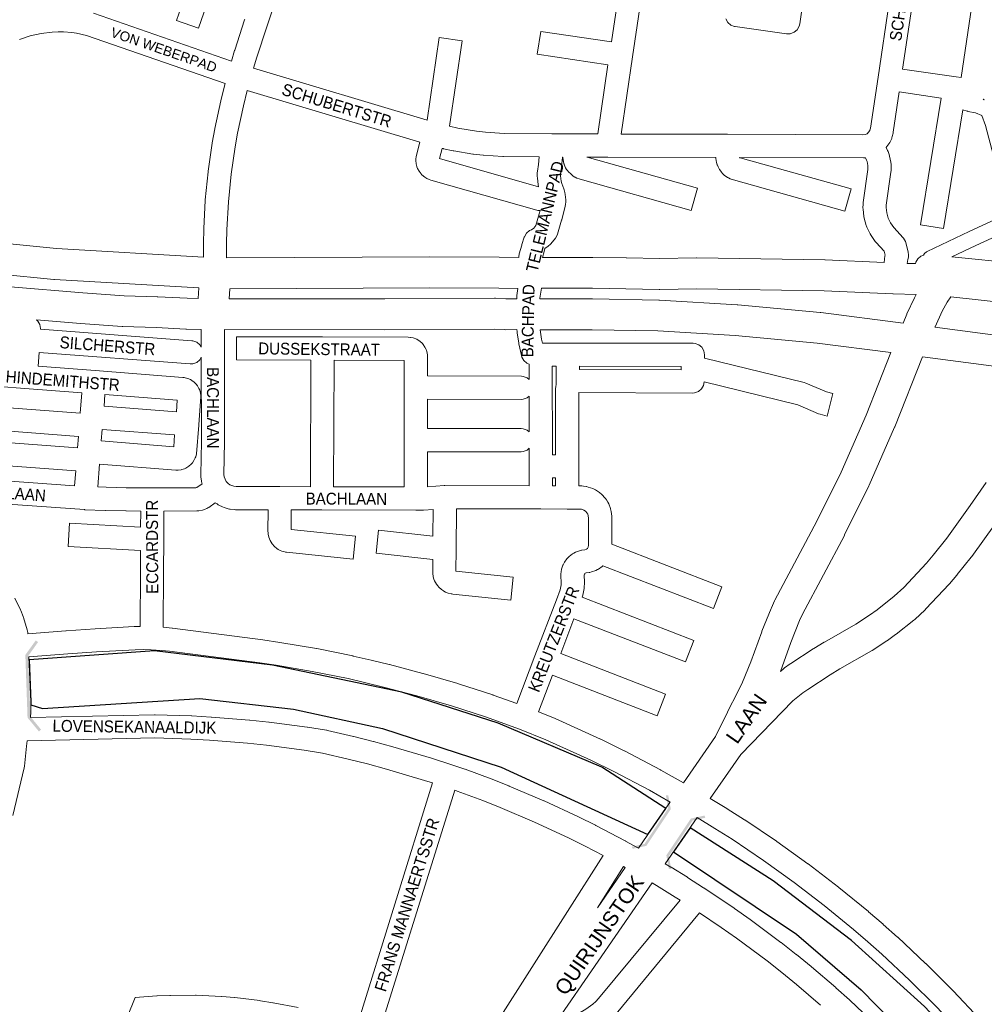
# Model space of a CAD drawing. Header units: metres. Extents: x 123817 to 142006, y 393105 to 406084.
# Tile 102 of 138: x 134026 to 134650, y 398729 to 399366. Entities that reach past the tile are written whole.
import ezdxf
from ezdxf.enums import TextEntityAlignment as Align

# ---------------------------------------------------------------- set-up
doc = ezdxf.new("R2010")
doc.units = ezdxf.units.M
doc.header["$MEASUREMENT"] = 0
doc.styles.add('Style-Arial', font='arial.ttf')

# ---------------------------------------------------------------- blocks, each defined once
blk = doc.blocks.new('gg0-viaduct_91')
at = {"linetype": 'Continuous', "lineweight": 0}
blk.add_hatch(color=7, dxfattribs=at).paths.add_polyline_path([(55.8, -16.9), (38.7, -3.7), (-38.7, -3.7), (-55.8, -16.9), (-58, -14), (-40, 0), (40, 0), (58, -14)])
blk = doc.blocks.new('gg0-viaduct_92')
at = {"linetype": 'Continuous', "lineweight": 0}
blk.add_hatch(color=7, dxfattribs=at).paths.add_polyline_path([(55.8, -16.9), (38.7, -3.7), (-38.7, -3.7), (-55.8, -16.9), (-58, -14), (-40, 0), (40, 0), (58, -14)])
blk = doc.blocks.new('gg0-viaduct_94')
at = {"linetype": 'Continuous', "lineweight": 0}
blk.add_hatch(color=7, dxfattribs=at).paths.add_polyline_path([(55.8, -16.9), (38.7, -3.7), (-38.7, -3.7), (-55.8, -16.9), (-58, -14), (-40, 0), (40, 0), (58, -14)])

msp = doc.modelspace()

# ---------------------------------------------------------------- linework, layer by layer
at = {"color": 9, "linetype": 'Continuous', "lineweight": 0, "flags": 128}
for points in [[(134571.59, 399291.9), (134573.31, 399292.12), (134574.2, 399292.45), (134574.36, 399292.55), (134575.41, 399293.46), (134576.19, 399294.61), (134576.27, 399294.81), (134576.59, 399296.1), (134581.48, 399329.14), (134595.79, 399425.98)], [(134635.29, 399328.87), (134632.03, 399329.3), (134597.41, 399334.38), (134609.53, 399416.36), (134647.35, 399410.73), (134635.29, 399328.87)], [(134400.19, 399292.38), (134406.8, 399337.07), (134361.09, 399343.91), (134363.31, 399358.75), (134409, 399351.91), (134415.88, 399398.38)], [(134429.62, 399388.77), (134422.74, 399342.29), (134422.74, 399342.29), (134422.74, 399342.29), (134415.35, 399292.34), (134484.12, 399292.15), (134571.59, 399291.9)], [(134148.91, 399381), (134141.91, 399360.88), (134127.75, 399365.81), (134132.27, 399378.81)], [(134192.04, 399379.43), (134186.03, 399361.63), (134179.64, 399341.96), (134177.54, 399334.97), (134289.81, 399301.3), (134297.53, 399354.84), (134312.38, 399352.7), (134304.39, 399297.32), (134309.63, 399296.19), (134321.65, 399294.2), (134327.53, 399293.51), (134339.64, 399292.68), (134370.51, 399292.47), (134385.15, 399292.42), (134400.19, 399292.38)], [(134533.25, 399380.26), (134530.83, 399363.57), (134530.46, 399362.07), (134529.16, 399359.82), (134527.16, 399358.14), (134524.71, 399357.25), (134522.37, 399357.21), (134488.99, 399361.92), (134488.73, 399361.96), (134486.28, 399362.85), (134484.29, 399364.52), (134482.99, 399366.78)], [(134163.26, 399339.58), (134165.3, 399346.36), (134165.35, 399346.52), (134171.78, 399366.31), (134171.81, 399366.39)], [(134145.11, 399212.74), (134145.06, 399221.5), (134145.06, 399221.54), (134145.09, 399221.72), (134145.06, 399221.72), (134145.27, 399230.87), (134145.28, 399231.11), (134146.31, 399249.39), (134146.33, 399249.72), (134148.15, 399267.93), (134148.19, 399268.25), (134150.8, 399286.37), (134150.84, 399286.61), (134152.44, 399295.62), (134152.49, 399295.87), (134156.28, 399313.77), (134156.36, 399314.09), (134159.2, 399325.11)], [(134160.12, 399212.17), (134160.06, 399221.48), (134160.27, 399230.4), (134161.27, 399248.39), (134163.06, 399266.27), (134165.63, 399284.11), (134167.19, 399292.88), (134170.93, 399310.5), (134173.51, 399320.52), (134285.05, 399287.06), (134282.65, 399277.85), (134282.74, 399277.84), (134282.41, 399275.96), (134282.45, 399275.18), (134282.68, 399273.01), (134283.09, 399271.23), (134283.17, 399271.02), (134283.58, 399270), (134284.59, 399268.22), (134285.91, 399266.49), (134286.12, 399266.23), (134287.37, 399265.05), (134288.24, 399264.4), (134288.99, 399263.9), (134289.72, 399263.53), (134291.23, 399262.87), (134292.2, 399262.52), (134360.69, 399243.01), (134361.44, 399242.83), (134362.9, 399242.83)], [(134636.33, 399307.96), (134623.83, 399231.18), (134609.03, 399233.59), (134622.37, 399315.56), (134595.22, 399319.54), (134591.38, 399293.55), (134591.24, 399292.85), (134590.69, 399290.64), (134590.46, 399289.87), (134590.31, 399289.5), (134589.71, 399288.08), (134589.02, 399286.8), (134587.28, 399284.24), (134586.82, 399283.63), (134586.77, 399283.58), (134587.68, 399281.74), (134587.97, 399281.04), (134588.66, 399279.18), (134588.68, 399279.14), (134588.98, 399278.09), (134589.77, 399274.22), (134589.93, 399272.71), (134589.93, 399268.76), (134589.93, 399268.75), (134589.86, 399267.68), (134586.78, 399246.27), (134586.76, 399244.84), (134587.14, 399241.25), (134588.08, 399237.92), (134589.57, 399234.8), (134591.64, 399231.85), (134597.69, 399225.26), (134597.92, 399225.01), (134599.22, 399222.75), (134599.43, 399222.06), (134601, 399215.97), (134601.24, 399214.1), (134601.1, 399212.65), (134600.81, 399211.21), (134600.44, 399208.61)], [(134362.24, 399277.52), (134339.31, 399277.68), (134338.84, 399277.7), (134326.32, 399278.56), (134325.97, 399278.59), (134319.73, 399279.32), (134319.38, 399279.37), (134306.99, 399281.43), (134306.92, 399281.44), (134306.64, 399281.49), (134300.51, 399282.82), (134300.27, 399282.87), (134299.5, 399283.06), (134297.8, 399276.52), (134361.93, 399258.25)], [(134585.37, 399209.15), (134585.99, 399213.53), (134586.05, 399213.87), (134585.38, 399216.5), (134580.27, 399222.06), (134580.04, 399222.32), (134579.66, 399222.82), (134576.94, 399226.68), (134576.3, 399227.77), (134574.26, 399232.04), (134573.99, 399232.7), (134573.82, 399233.23), (134572.53, 399237.78), (134572.29, 399239.02), (134571.79, 399243.72), (134571.75, 399244.52), (134571.75, 399244.67), (134571.8, 399247.03), (134571.87, 399247.95), (134574.93, 399269.28), (134574.93, 399271.94), (134574.4, 399274.5), (134574.04, 399275.47), (134573.29, 399277), (134573, 399276.96), (134572.03, 399276.9), (134491.96, 399277.13), (134492.09, 399277.03), (134492.3, 399276.95), (134564.02, 399256.92), (134559.98, 399242.48), (134487.91, 399262.6), (134487.22, 399262.83), (134485.78, 399263.39), (134484.74, 399263.89), (134484.1, 399264.3), (134482.06, 399265.77), (134480.7, 399267.04), (134480.38, 399267.44), (134478.9, 399269.48), (134478.03, 399271.02), (134477.55, 399272.19), (134477.43, 399272.5), (134477.06, 399273.9), (134476.67, 399276.39), (134476.61, 399277.17), (134406.64, 399277.36), (134393.14, 399277.4), (134393.26, 399277.35), (134464.68, 399257.25), (134460.61, 399242.81), (134388.83, 399263.02), (134388.1, 399263.26), (134386.58, 399263.86), (134385.59, 399264.34), (134385.37, 399264.47), (134384.3, 399265.14), (134382.91, 399266.26), (134381.15, 399268.06), (134380.76, 399268.49), (134380.07, 399269.46), (134379.42, 399270.54), (134378.89, 399271.61), (134378.42, 399272.78), (134378.34, 399273), (134377.96, 399274.49), (134377.6, 399276.99), (134377.57, 399277.45), (134377.3, 399277.45)], [(134605.81, 399208.46), (134605.97, 399209.37), (134607.27, 399211.62), (134609.26, 399213.3), (134610.82, 399213.86)], [(134629.25, 399212.84), (134642.09, 399211.67), (134642.18, 399211.66), (134659.11, 399209.9), (134659.21, 399209.89), (134668.56, 399208.78)], [(134143.65, 399165.9), (134143.68, 399154.31), (134142.77, 399155.88), (134140.78, 399157.56), (134138.33, 399158.45), (134137.6, 399158.54), (134039.74, 399165.97), (134039.75, 399166), (134039.76, 399166.49), (134039.31, 399169.05), (134038.01, 399171.31), (134037.09, 399172.07)], [(134158.65, 399165.79), (134158.82, 399093.37), (134158.82, 399093.35), (134158.82, 399093.2), (134158.39, 399072), (134158.61, 399070.42), (134159.07, 399069.02), (134159.87, 399067.57), (134160.07, 399067.3), (134161.13, 399066.21), (134162.22, 399065.41), (134163.44, 399064.8), (134164.74, 399064.41), (134166.3, 399064.23), (134194.47, 399064.16), (134214.29, 399064.11), (134214.61, 399146.03), (134166.43, 399146.19), (134166.48, 399161.18), (134222.16, 399161), (134277.6, 399160.82), (134278.88, 399160.71), (134278.97, 399160.69), (134280.77, 399160.35), (134283.12, 399159.48), (134283.43, 399159.29), (134285.1, 399158.22), (134286.79, 399156.73), (134287.24, 399156.14), (134288.36, 399154.5), (134289.22, 399152.83), (134289.33, 399152.48), (134289.63, 399151.53), (134289.96, 399149.35), (134290.02, 399135.85), (134350.76, 399135.64), (134352.03, 399135.52), (134354.48, 399134.63), (134355.8, 399133.53), (134355.78, 399143.38)], [(134364.42, 399157.08), (134380.89, 399157.06), (134461.85, 399156.99), (134463.15, 399156.88), (134465.59, 399155.99), (134467.59, 399154.32), (134468.89, 399152.06), (134469.34, 399149.5), (134469.34, 399149.36), (134469.31, 399147.33), (134533.69, 399131.44), (134534.81, 399131.06), (134548.22, 399125.4), (134552.17, 399124.41), (134548.5, 399109.86), (134544, 399111), (134542.91, 399111.36), (134529.52, 399117.01), (134469.01, 399131.95), (134468.58, 399129.63), (134467.28, 399127.38), (134465.28, 399125.7), (134462.83, 399124.81), (134461.5, 399124.7), (134387.94, 399125.01), (134387.94, 399077.21), (134387.94, 399064.58), (134389.98, 399064.57), (134391.03, 399064.48), (134392.63, 399064.24), (134392.82, 399064.21), (134393.98, 399063.91), (134397.02, 399062.85), (134398.3, 399062.26), (134398.68, 399062.03), (134401.37, 399060.25), (134402.78, 399059.05), (134404.95, 399056.67), (134405.15, 399056.44), (134405.78, 399055.56), (134406.63, 399054.19), (134407.25, 399052.94), (134408.4, 399049.93), (134408.45, 399049.81), (134408.85, 399048.13), (134409.23, 399044.94), (134409.29, 399044.05), (134409.29, 399044.01), (134409.2, 399026.82), (134480.46, 398999.32), (134475.06, 398985.33), (134403.49, 399012.94), (134403, 399012.49), (134400.71, 399010.85), (134400.08, 399010.44), (134398.84, 399009.87), (134396.18, 399008.92), (134394.98, 399008.6), (134394.65, 399008.55), (134392.76, 399008.31), (134392.11, 399008.06), (134391.77, 399007.81), (134391.53, 399007.47), (134391.32, 399006.83), (134391.6, 399002.35), (134391.61, 399001.88), (134391.6, 399001.47), (134391.48, 398999.24), (134391.35, 398998.24), (134390.51, 398993.85), (134390.19, 398992.7), (134390.18, 398992.66), (134390.13, 398992.54), (134462.25, 398964.69), (134456.84, 398950.69), (134384.82, 398978.51), (134376.2, 398956.21), (134444.11, 398929.86), (134438.68, 398915.88), (134370.83, 398942.2)], [(134112.1, 399063.31), (134095.23, 399063.41), (134082.09, 399063.72), (134076.7, 399063.92), (134077.87, 399078.79), (134127.24, 399074.86), (134128.74, 399074.89), (134130.71, 399075.13), (134131.11, 399075.19), (134132.87, 399075.73), (134133.78, 399076.13), (134134.47, 399076.49), (134135.67, 399077.35), (134137.16, 399078.66), (134137.96, 399079.47), (134138.97, 399081.03), (134139.83, 399082.82), (134140.13, 399083.52), (134140.55, 399085.48), (134142.05, 399103.97), (134142.05, 399104.03), (134142.05, 399104.04), (134143.37, 399122.49), (134143.39, 399123.02), (134143.21, 399124.68), (134142.99, 399125.65), (134142.72, 399126.56), (134142.17, 399127.74), (134141.17, 399129.47), (134140.42, 399130.54), (134139.2, 399131.7), (134137.61, 399132.9), (134136.84, 399133.41), (134135.03, 399134.16), (134133.25, 399134.64), (134132.61, 399134.78), (134131.88, 399134.87), (134075.08, 399139.2), (134038.19, 399142.02), (134038.77, 399151.01), (134136.46, 399143.58), (134138.33, 399143.67), (134140.78, 399144.57), (134142.77, 399146.24), (134143.69, 399147.83), (134143.82, 399093.42), (134143.38, 399071.72), (134143.41, 399071.72), (134143.38, 399071.57), (134143.45, 399070.57), (134143.83, 399067.73), (134144.14, 399066.37), (134144.26, 399066.03), (134140.77, 399063.51), (134140.24, 399063.42), (134112.1, 399063.31)], [(134275.04, 399063.93), (134229.29, 399064.06), (134229.61, 399145.98), (134274.98, 399145.83), (134275.06, 399128.36), (134275.05, 399094.16), (134275.05, 399094.16), (134275.04, 399063.93)], [(134372.94, 399084.74), (134370.89, 399084.74), (134370.78, 399142.07), (134373.36, 399142.07), (134373.34, 399130.23), (134373.09, 399129.01), (134372.94, 399127.52), (134372.94, 399084.74)], [(134454.17, 399139.73), (134388.36, 399140.01), (134388.36, 399142.05), (134454.21, 399142), (134454.2, 399141.62), (134454.2, 399141.61), (134454.2, 399141.61), (134454.17, 399139.73)], [(133999.1, 399116.73), (134065.41, 399111.64), (134066.45, 399124.82), (134029.66, 399127.62), (133979.56, 399131.44)], [(134127.63, 399112.63), (134080.81, 399116.17), (134081.4, 399123.68), (134128.16, 399120.11), (134127.63, 399112.63)], [(134355.87, 399099.59), (134354.48, 399100.75), (134352.03, 399101.64), (134350.72, 399101.76), (134290.05, 399101.67), (134290.05, 399120.85), (134350.71, 399120.64), (134352.03, 399120.75), (134354.48, 399121.64), (134355.82, 399122.76), (134355.87, 399099.59)], [(134063.65, 399089.23), (133999.99, 399094.1), (134000.53, 399101.58), (134064.23, 399096.68), (134063.65, 399089.23)], [(134125.87, 399090.01), (134079.05, 399093.74), (134079.64, 399101.22), (134126.49, 399097.67), (134125.87, 399090.01)], [(133987.14, 399070.02), (134061.72, 399064.74), (134062.47, 399074.27), (133995.51, 399079.4), (133994.78, 399079.49), (133993.01, 399080.04), (133991.43, 399080.74), (133990.76, 399081.09), (133989.06, 399082.43), (133987.58, 399083.99), (133987.28, 399084.33), (133986.25, 399086.08)], [(134290.04, 399064.11), (134290.04, 399086.67), (134350.74, 399086.76), (134352.03, 399086.87), (134354.48, 399087.76), (134355.89, 399088.94), (134355.91, 399077.26), (134355.91, 399064.7), (134301.29, 399064.84), (134300.97, 399064.81), (134300.77, 399064.82), (134290.04, 399064.11)], [(134372.94, 399064.66), (134370.91, 399064.66), (134370.91, 399069.74), (134372.94, 399069.74), (134372.94, 399064.66)], [(134104.34, 399009), (134104.42, 399022.87), (134057.57, 399025.45), (134058.39, 399040.42), (134104.5, 399037.89), (134104.56, 399048.36), (134095.07, 399048.41), (134094.94, 399048.42), (134081.69, 399048.72), (134081.58, 399048.73), (134068.33, 399049.23), (134068.16, 399049.25), (134068.08, 399049.25), (133987.85, 399054.93)], [(134359.49, 398954.59), (134359.51, 398954.63), (134373.51, 398990.87), (134375.9, 398997.3), (134376.53, 399000.57), (134376.6, 399001.86), (134376.31, 399006.56), (134376.3, 399007.02), (134376.33, 399007.74), (134376.46, 399009.08), (134376.8, 399010.71), (134377.65, 399013.25), (134377.72, 399013.46), (134378.65, 399015.24), (134380.2, 399017.42), (134380.57, 399017.89), (134381.75, 399019.02), (134383.87, 399020.65), (134384.69, 399021.2), (134385.82, 399021.73), (134388.33, 399022.66), (134389.64, 399023.02), (134389.97, 399023.07), (134391.91, 399023.32), (134392.82, 399023.64), (134393.52, 399024.15), (134394.04, 399025.04), (134394.19, 399026.24), (134394.28, 399043.62), (134394.07, 399045.42), (134393.5, 399046.9), (134393.39, 399047.08), (134392.32, 399048.25), (134391.2, 399048.99), (134389.71, 399049.51), (134389.33, 399049.57), (134380.4, 399049.64), (134363.39, 399049.68), (134308.71, 399049.82), (134308.51, 399023.78), (134308.49, 399009.48), (134345.47, 399005.5), (134343.87, 398990.58), (134306.35, 398994.62), (134305.85, 398994.69), (134305.29, 398994.81), (134303.34, 398995.31), (134301.75, 398995.92), (134300.7, 398996.47), (134300.41, 398996.63), (134299.14, 398997.55), (134297.39, 398999.13), (134296.66, 398999.88), (134295.82, 399001.11), (134294.69, 399003.17), (134294.23, 399004.2), (134294, 399004.94), (134293.71, 399006.09), (134293.49, 399007.91), (134293.49, 399007.92), (134293.49, 399007.92), (134293.5, 399017.08), (134256.75, 399021.04), (134258.36, 399035.96), (134293.58, 399032.16), (134293.71, 399049.32), (134287.52, 399048.91), (134287, 399048.89), (134282.51, 399048.9), (134221.74, 399049.09), (134201.92, 399049.14), (134201.88, 399036.51), (134243.58, 399032.04), (134241.98, 399017.12), (134198.93, 399021.74), (134198.43, 399021.81), (134198.23, 399021.85), (134197.13, 399022.07), (134195.8, 399022.48), (134194.78, 399022.89), (134193.86, 399023.34), (134193.56, 399023.52), (134192.64, 399024.11), (134191.09, 399025.44), (134189.64, 399027.07), (134189.5, 399027.23), (134188.23, 399029.4), (134187.45, 399031.44), (134187.42, 399031.53), (134187, 399033.43), (134186.9, 399034.52), (134186.87, 399035.18), (134186.88, 399035.21), (134186.87, 399035.21), (134186.92, 399049.18), (134165.83, 399049.23), (134164.96, 399049.28), (134162.34, 399049.6), (134161.92, 399049.66), (134161.08, 399049.86), (134158.54, 399050.61), (134157.36, 399051.08), (134154.99, 399052.25), (134154.57, 399052.48), (134153.89, 399052.92), (134152.81, 399053.71), (134148.7, 399050.74), (134148.06, 399050.33), (134147.41, 399049.99), (134146.33, 399049.5), (134144.53, 399048.95), (134144.52, 399048.94), (134142.2, 399048.54), (134140.94, 399048.43), (134119.56, 399048.34), (134119.45, 399029.93), (134119.34, 399008.92)], [(134023.12, 398991.97), (134026.74, 398984.43), (134026.96, 398983.94), (134028.5, 398980.05), (134028.57, 398979.85), (134028.68, 398979.54), (134031.19, 398971.56), (134031.53, 398969.68), (134031.57, 398968.92)], [(134032.24, 398953.93), (134033.43, 398924.91), (134033.44, 398924.6), (134033.44, 398924.59), (134033.43, 398918.76), (134033.42, 398918.37), (134033.22, 398914.8), (134113.5, 398916.56), (134113.92, 398916.55), (134137.5, 398915.76), (134137.68, 398915.75), (134150.07, 398915.05), (134150.25, 398915.03), (134174.98, 398913.02), (134175.16, 398913), (134187.5, 398911.7), (134187.68, 398911.68), (134212.29, 398908.47), (134212.47, 398908.44), (134224.74, 398906.54), (134224.89, 398906.52), (134225.3, 398906.43), (134242.25, 398902.46), (134242.38, 398902.43), (134254.93, 398899.24), (134255.05, 398899.21), (134267.55, 398895.83), (134267.71, 398895.78), (134292.55, 398888.45), (134292.72, 398888.4), (134305.05, 398884.44), (134305.08, 398884.43), (134305.14, 398884.41), (134314.23, 398881.36), (134314.47, 398881.28), (134331.19, 398875.03), (134331.33, 398874.98), (134342.67, 398870.48), (134342.84, 398870.41), (134365.29, 398860.86), (134365.52, 398860.76), (134387.64, 398850.47), (134387.81, 398850.39), (134398.74, 398844.98), (134398.9, 398844.9), (134417.86, 398834.94), (134418.05, 398834.84), (134418.05, 398834.83), (134426.46, 398830.11)], [(134244.59, 398715.51), (134293.39, 398872.43), (134288.22, 398874.09), (134263.55, 398881.37), (134251.19, 398884.72), (134238.76, 398887.87), (134222.15, 398891.77), (134210.27, 398893.61), (134185.84, 398896.79), (134173.68, 398898.08), (134149.12, 398900.08), (134136.91, 398900.77), (134113.62, 398901.56), (134031.12, 398899.75), (134030.69, 398896.11), (134029.42, 398883.25), (134029.26, 398882.25), (134021.89, 398851.32)], [(134258.45, 398709.58), (134307.64, 398867.75), (134309.34, 398867.18), (134325.87, 398861.01), (134337.06, 398856.57), (134359.31, 398847.1), (134381.24, 398836.91), (134392.01, 398831.58), (134403.67, 398825.45), (134334.51, 398716.75)], [(134399.97, 398791.69), (134416.89, 398818.28), (134417.91, 398817.71)], [(134443.83, 398820.07), (134447.52, 398817.89), (134447.63, 398817.82), (134458.16, 398811.33), (134458.27, 398811.27), (134468.69, 398804.61), (134468.71, 398804.6), (134468.84, 398804.51), (134488.48, 398791.31), (134488.63, 398791.21), (134498.72, 398784.07), (134498.87, 398783.96), (134518.71, 398769.2), (134518.86, 398769.09), (134528.59, 398761.47), (134528.69, 398761.39), (134538.3, 398753.62), (134538.47, 398753.48), (134554.14, 398740.03), (134554.27, 398739.92), (134563.04, 398732.03), (134563.18, 398731.9), (134580.33, 398715.67)], [(134435.3, 398807.69), (134439.82, 398805.01), (134450.25, 398798.59), (134453.46, 398796.54), (134400.7, 398732.85), (134398.87, 398730.98), (134396.97, 398729.26), (134392.56, 398725.99), (134387.77, 398723.3), (134385.48, 398722.29), (134378.28, 398719.78), (134377.83, 398719.61), (134375.01, 398718.43)], [(134544.3, 398728.71), (134528.78, 398742.02), (134519.3, 398749.69), (134509.68, 398757.22), (134489.99, 398771.87), (134480.04, 398778.91), (134466.1, 398788.28), (134412.06, 398723.04)], [(134096, 398721.17), (134101.05, 398733.6), (134115.02, 398734.61), (134115.27, 398734.62), (134123.44, 398734.94), (134123.71, 398734.95), (134140.06, 398734.98), (134140.43, 398734.98), (134156.77, 398734.22), (134157.04, 398734.2), (134165.19, 398733.52), (134165.46, 398733.49), (134181.7, 398731.53), (134181.97, 398731.49), (134190.04, 398730.22), (134190.18, 398730.2), (134190.31, 398730.17), (134206.36, 398727.03)]]:
    msp.add_lwpolyline(points, dxfattribs=at)
at = {"color": 191, "linetype": 'Continuous', "lineweight": 0, "flags": 128}
for points in [[(134073.91, 399370.49), (134163.26, 399339.58)], [(134026.23, 399353.55), (134033.13, 399355.87), (134040.14, 399357.45), (134047.36, 399358.34), (134051.11, 399358.5), (134054.64, 399358.48), (134059.9, 399358.09), (134062.95, 399357.65), (134069.39, 399356.18), (134159.2, 399325.11)], [(134361.93, 399258.25), (134361.88, 399258.44), (134361.7, 399259.4), (134361.14, 399263.94), (134361.08, 399264.86), (134361.08, 399264.92), (134361.1, 399267.21), (134361.17, 399268.19), (134361.78, 399272.55), (134362.24, 399277.52)], [(134364.36, 399212.49), (134365.43, 399216.27), (134366.06, 399218.21), (134368.21, 399219.68), (134369.72, 399221.05), (134369.83, 399221.19), (134372.76, 399224.85), (134373.95, 399226.97), (134374.1, 399227.43), (134376.8, 399236.64), (134376.87, 399236.88), (134379.09, 399245.58), (134379.3, 399246.83), (134379.44, 399248.54), (134379.47, 399249.15), (134379.43, 399249.85), (134379.12, 399253.26), (134378.88, 399254.55), (134378.43, 399256.2), (134378.24, 399256.79), (134378.2, 399256.89), (134376.87, 399260.39), (134376.53, 399261.73), (134376.08, 399265.29), (134376.1, 399266.6), (134376.66, 399270.64), (134376.7, 399270.99), (134377.3, 399277.45)], [(134349.15, 399212.41), (134349.16, 399212.94), (134349.44, 399214.86), (134351.04, 399220.49), (134351.12, 399220.75), (134352.69, 399225.62), (134352.78, 399225.88), (134354.08, 399228.13), (134356.08, 399229.81), (134356.69, 399230.12), (134357.34, 399230.42), (134358.82, 399231.43), (134360.12, 399233.06), (134362.37, 399240.73), (134362.9, 399242.83)], [(134347.75, 399185.78), (134347.78, 399186.95), (134347.86, 399187.93), (134348.56, 399192.41)], [(134362.75, 399185.62), (134362.76, 399186.11), (134363.76, 399192.49)], [(134355.78, 399143.38), (134354.78, 399143.88), (134354.37, 399144.1), (134352.38, 399145.77), (134351.08, 399148.03), (134350.78, 399149.04), (134349.18, 399156.63), (134349.11, 399157.02), (134348.06, 399163.73), (134347.98, 399164.44), (134347.9, 399165.78)], [(134364.42, 399157.08), (134363.9, 399159.53), (134362.95, 399165.62)], [(134031.57, 398968.92), (134056.14, 398970.92), (134056.25, 398970.93), (134075.07, 398972.19), (134075.15, 398972.2), (134100.23, 398973.61), (134100.53, 398973.62), (134104.15, 398973.68), (134104.34, 399009)], [(134119.34, 399008.92), (134119.34, 399008.92), (134119.14, 398973.15), (134119.39, 398973.13), (134124.84, 398972.56), (134125.03, 398972.54), (134183.49, 398964.95), (134183.59, 398964.94), (134194.45, 398963.38), (134194.63, 398963.35), (134218.15, 398959.39), (134218.21, 398959.38), (134218.4, 398959.34), (134241.76, 398954.59), (134241.95, 398954.55), (134253.57, 398951.89), (134253.69, 398951.86), (134265.27, 398949), (134265.38, 398948.97), (134287, 398943.27), (134287.17, 398943.22), (134309.76, 398936.71), (134310.01, 398936.64), (134332.36, 398929.36), (134332.6, 398929.28), (134347.76, 398923.77), (134359.49, 398954.59), (134359.49, 398954.59)], [(134032.24, 398953.93), (134057.3, 398955.97), (134076.04, 398957.22), (134100.93, 398958.62), (134106.12, 398958.71), (134111.3, 398958.6), (134118, 398958.19), (134123.19, 398957.65), (134181.51, 398950.08), (134192.23, 398948.54), (134215.53, 398944.62), (134238.69, 398939.91), (134250.15, 398937.28), (134261.61, 398934.45), (134283.1, 398928.79), (134305.49, 398922.33), (134327.6, 398915.14), (134349.47, 398907.19), (134366.56, 398900.38), (134395.71, 398887.13), (134410.57, 398879.8), (134433.65, 398867.67), (134447.11, 398860.06)], [(134370.83, 398942.2), (134361.78, 398918.44), (134372.28, 398914.25), (134372.61, 398914.11), (134402.03, 398900.74), (134402.25, 398900.64), (134417.29, 398893.2), (134417.46, 398893.12), (134440.73, 398880.89), (134440.93, 398880.78), (134455.65, 398872.46)], [(134472.96, 398862.33), (134483.77, 398855.82), (134483.91, 398855.73), (134495.21, 398848.56), (134495.36, 398848.46), (134515.9, 398834.71), (134516.1, 398834.57), (134536.18, 398820.16), (134536.38, 398820.01), (134555.98, 398804.96), (134556.17, 398804.81), (134575.28, 398789.13), (134575.42, 398789.01), (134584.78, 398780.94), (134584.87, 398780.86), (134594.1, 398772.64), (134594.23, 398772.52), (134612.28, 398755.63), (134612.46, 398755.46), (134629.95, 398738.01), (134630.12, 398737.83), (134647.05, 398719.81)], [(134464.43, 398849.96), (134475.95, 398843.02), (134487.09, 398835.95), (134507.45, 398822.31), (134527.34, 398808.04), (134546.75, 398793.13), (134565.69, 398777.59), (134574.94, 398769.62), (134584.05, 398761.5), (134601.95, 398744.76), (134619.27, 398727.47), (134636.05, 398709.61), (134644.19, 398700.51), (134652.18, 398691.29), (134667.79, 398672.35), (134675.3, 398662.77), (134689.97, 398643.1), (134697.06, 398633.1), (134697.14, 398633), (134697.15, 398632.97), (134856.9, 398417.05)]]:
    msp.add_lwpolyline(points, dxfattribs=at)
at = {"color": 111, "linetype": 'Continuous', "lineweight": 0, "flags": 128}
for points in [[(134650.2, 399314.47), (134649.55, 399314.74), (134649.68, 399314.89), (134650.2, 399314.47)], [(134610.82, 399213.86), (134610.88, 399214), (134611.57, 399215.08), (134612.91, 399216.2), (134613.28, 399216.39), (134640.48, 399229.16), (134640.5, 399229.16), (134666, 399241.02), (134664.21, 399247.98), (134661.45, 399258.67), (134651.08, 399297.78), (134648.57, 399304.34), (134644.64, 399305.94), (134639.56, 399307.01), (134639.51, 399307.02), (134639.14, 399307.11), (134636.33, 399307.96)], [(134629.25, 399212.84), (134644.72, 399220.1), (134668.15, 399230.99), (134668.32, 399230.46), (134668.72, 399218.77), (134668.56, 399208.78)]]:
    msp.add_lwpolyline(points, dxfattribs=at)
at = {"color": 40, "linetype": 'Continuous', "lineweight": 0, "flags": 128}
for points in [[(134145.11, 399212.74), (134050.1, 399218.22), (133980.72, 399225.06), (133970.19, 399226.22)], [(134160.12, 399212.17), (134291.55, 399212.82), (134291.64, 399212.82), (134336.37, 399212.61), (134336.48, 399212.61), (134349.15, 399212.41)], [(134364.36, 399212.49), (134396.83, 399212.51), (134396.96, 399212.51), (134418.65, 399212.23), (134418.74, 399212.23), (134440.21, 399211.76), (134464, 399212.12), (134464.3, 399212.12), (134547.06, 399210.84), (134547.35, 399210.83), (134585.37, 399209.15)], [(133967.15, 399206.43), (133978.58, 399205.18), (133978.69, 399205.17), (134048.33, 399198.29), (134048.74, 399198.26), (134142.11, 399192.88), (134141.7, 399185.93), (134134.62, 399186.03), (134115.53, 399187.06), (134115.27, 399187.07), (134093.74, 399187.67), (134067.2, 399189.65), (134020.37, 399193.53), (133966.12, 399199.69)], [(134600.44, 399208.61), (134600.99, 399208.6), (134605.81, 399208.46)], [(134347.75, 399185.78), (134340.67, 399185.72), (134333.94, 399186.02), (134333.43, 399186.03), (134262.38, 399185.61), (134161.73, 399185.78), (134162.11, 399192.18), (134291.6, 399192.82), (134336.21, 399192.61), (134348.56, 399192.41)], [(134363.76, 399192.49), (134396.77, 399192.51), (134418.34, 399192.24), (134439.95, 399191.76), (134440.33, 399191.76), (134464.15, 399192.12), (134546.61, 399190.85), (134591.03, 399188.88), (134591.09, 399188.88), (134591.18, 399188.87), (134606.18, 399188.44), (134605.31, 399186.82), (134605.05, 399186.28), (134600.22, 399175.89), (134600.13, 399175.69), (134597.66, 399170.03), (134544.39, 399176.85), (134544.04, 399176.89), (134490.7, 399181.82), (134490.38, 399181.84), (134440.06, 399184.87), (134439.63, 399184.89), (134396.84, 399185.64), (134396.66, 399185.64), (134362.75, 399185.62)], [(134688.38, 399158.13), (134618.31, 399167.34), (134618.41, 399167.57), (134623.06, 399177.6), (134626.3, 399183.62), (134628.64, 399187.01), (134685.61, 399180.7), (134691.25, 399180.01), (134688.38, 399158.13)], [(134143.65, 399165.9), (134134.15, 399166.03), (134133.74, 399166.04), (134114.59, 399167.08), (134092.95, 399167.68), (134092.48, 399167.7), (134065.67, 399169.71), (134065.59, 399169.71), (134037.09, 399172.07)], [(134347.9, 399165.78), (134340.57, 399165.72), (134340.04, 399165.73), (134333.3, 399166.03), (134262.46, 399165.61), (134262.38, 399165.61), (134158.65, 399165.79)], [(134362.95, 399165.62), (134396.58, 399165.64), (134439.07, 399164.9), (134489.01, 399161.89), (134542.03, 399156.99), (134589.71, 399150.89), (134573.76, 399110.42), (134557.56, 399073.43), (134541.97, 399041.88), (134514.83, 398990.75), (134514.57, 398990.22), (134512.48, 398985.64), (134512.3, 398985.22), (134506.38, 398970.52), (134506.26, 398970.21), (134506.25, 398970.17), (134499.27, 398950.75), (134493.77, 398937.59), (134490.84, 398931.31), (134484.16, 398918.4), (134484.07, 398918.22), (134476.27, 398902.36), (134455.65, 398872.46)], [(134518.32, 398944.63), (134525.01, 398963.23), (134530.77, 398977.54), (134532.64, 398981.63), (134559.7, 399032.63), (134559.83, 399032.89), (134575.59, 399064.77), (134575.79, 399065.19), (134592.16, 399102.57), (134592.3, 399102.91), (134610.16, 399148.24), (134684.32, 399138.49)], [(134651.34, 399066.78), (134641.13, 399051.84), (134625.98, 399030.83), (134617.23, 399019.77), (134612.74, 399014.56), (134598.12, 398998.91), (134591.96, 398993.28), (134580.92, 398984.51), (134575.98, 398980.9), (134567.04, 398975.09), (134546.82, 398963.58), (134546.76, 398963.55), (134546.54, 398963.42), (134539.88, 398959.33), (134539.62, 398959.17), (134525.03, 398949.6), (134524.75, 398949.41), (134521.03, 398946.79), (134520.5, 398946.39), (134518.32, 398944.63)], [(134657.42, 399040.25), (134642.07, 399018.95), (134641.8, 399018.59), (134632.78, 399007.2), (134632.6, 399006.98), (134632.52, 399006.88), (134627.76, 399001.36), (134627.49, 399001.06), (134612.47, 398984.97), (134611.91, 398984.42), (134605.2, 398978.28), (134604.67, 398977.83), (134593.2, 398968.72), (134592.88, 398968.48), (134587.56, 398964.59), (134587.11, 398964.28), (134577.69, 398958.16), (134577.24, 398957.88), (134577.19, 398957.85), (134556.85, 398946.28), (134550.46, 398942.36), (134536.14, 398932.97), (134532.82, 398930.63), (134526.42, 398925.46), (134492.67, 398890.91), (134472.96, 398862.33)], [(134426.46, 398830.11), (134446.24, 398858.8), (134447.11, 398860.06)], [(134443.83, 398820.07), (134464.43, 398849.96)], [(134417.91, 398817.71), (134399.97, 398791.69)], [(134375.01, 398718.43), (134376.49, 398722.38), (134435.3, 398807.69)]]:
    msp.add_lwpolyline(points, dxfattribs=at)
at = {"flags": 128}
for points in [[(134033.43, 398922.88), (134033.43, 398922.88), (134040.92, 398920.61), (134142.78, 398927.06), (134203.32, 398920.16), (134260.92, 398907.55), (134337.76, 398882.59), (134432.51, 398838.96), (134432.54, 398838.94), (134444.24, 398855.9), (134444.22, 398855.91), (134402.86, 398882.61), (134335.8, 398911.12), (134273.38, 398931.18), (134189.69, 398948.52), (134113.56, 398957.95), (134032.32, 398952.02), (134033.43, 398924.91), (134033.44, 398924.6)], [(134837.47, 398402.62), (134852.61, 398413.86), (134852.62, 398413.86), (134694.71, 398631.46), (134655.1, 398681.35), (134611.51, 398727.79), (134564.23, 398770.48), (134513.6, 398809.12), (134459.94, 398843.45), (134449.11, 398827.72), (134528.83, 398774.62), (134570.61, 398738.47), (134630.11, 398677.64), (134837.46, 398402.63)]]:
    msp.add_lwpolyline(points, close=True, dxfattribs=at)

# ---------------------------------------------------------------- block references
at = {"color": 7, "linetype": 'Continuous', "lineweight": 0}
for name, p, xscale, yscale, zscale, rotation in [('gg0-viaduct_94', (134030.63, 398934.93), 0.507812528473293, 0.5023392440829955, 0.507812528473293, 91.99556131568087), ('gg0-viaduct_92', (134439.52, 398843.58), 0.3575000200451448, 0.4465237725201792, 0.3575000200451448, 236.3360565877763), ('gg0-viaduct_91', (134452.49, 398837.48), 0.3575000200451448, 0.4465237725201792, 0.3575000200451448, 56.33605658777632)]:
    msp.add_blockref(name, p, dxfattribs=dict(at, xscale=xscale, yscale=yscale, zscale=zscale, rotation=rotation))

# ---------------------------------------------------------------- texts
at = {"color": 8, "style": 'Style-Arial', "width": 0.909091}
for s, rotation, p in [('SCHUBERTSTRAAT', 81.55791, (134599.41, 399398.36)), ('SCHUBERTSTR', 342.93852, (134231.35, 399310.85)), ('TELEMANNPAD', 76.23924, (134366.11, 399238.89)), ('BACHPAD', 88.86106, (134355.04, 399171.49)), ('SILCHERSTR', 355.65483, (134083.05, 399155.34)), ('DUSSEKSTRAAT', 359.33573, (134219.96, 399153.16)), ('HINDEMITHSTR', 355.65483, (134054.11, 399132.67)), ('BACHLAAN', 270.13594, (134151.27, 399115.2)), ('HOFFMANNLAAN', 355.71191, (134002.79, 399061.3)), ('BACHLAAN', 359.75934, (134237.58, 399056.32)), ('ECCARDSTR', 90.21681, (134111.93, 399025.21)), ('KREUTZERSTR', 68.56677, (134371.73, 398965.48)), ('LOVENSEKANAALDIJK', 359.29592, (134100.5, 398908.77)), ('FRANS MANNAERTSSTR', 72.57798, (134276.77, 398793.6))]:
    msp.add_text(s, height=7.7, rotation=rotation, dxfattribs=at).set_placement(p, align=Align.MIDDLE_CENTER)
at = {"color": 8, "style": 'Style-Arial'}
msp.add_text('VON WEBERPAD', height=6.3, rotation=340.90651, dxfattribs=at).set_placement((134119.52, 399346.78), align=Align.MIDDLE_CENTER)
at = {"style": 'Style-Arial'}
for s, rotation, p in [('LAAN', 55.28961, (134496.36, 398914.05)), ('QUIRIJNSTOK', 55.42026, (134401.13, 398773.94))]:
    msp.add_text(s, height=9.6, rotation=rotation, dxfattribs=at).set_placement(p, align=Align.MIDDLE_CENTER)

doc.saveas('drawing.dxf')
